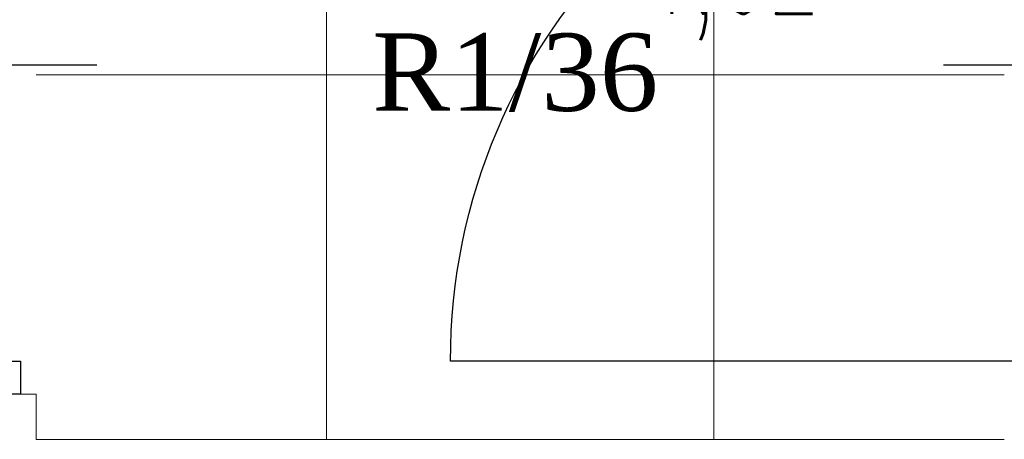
# Model space of a CAD drawing. Header units: centimetres. Extents: x 88729 to 133553, y -16225 to 14174.
# Tile 74 of 231: x 92456 to 92609, y -8964 to -8899. Entities that reach past the tile are written whole.
import ezdxf
from ezdxf.enums import TextEntityAlignment as Align

# ---------------------------------------------------------------- set-up
doc = ezdxf.new("R2010")
doc.units = ezdxf.units.CM
for name, color, linetype in [('A-SCIANY', 252, 'Continuous'), ('A-SUFITY', 252, 'Continuous'), ('E_opisy siły', 5, 'Continuous'), ('E_PODKLAD', 7, 'Continuous'), ('E_siła', 5, 'Continuous'), ('R-MET-DRZ', 252, 'Continuous'), ('R-MET-IWE', 252, 'Continuous'), ('R-MET-POM-OPIS', 252, 'Continuous'), ('R-MET-POM-OPIS-NR', 252, 'Continuous'), ('R-MET-POM-OPIS-POM', 252, 'Continuous'), ('S-DRZ-', 252, 'Continuous'), ('S-DRZ-O', 252, 'Continuous'), ('S-DRZ-SKRZYD', 252, 'Continuous'), ('S-DRZ-WEGAR', 252, 'Continuous')]:
    doc.layers.add(name, color=color, linetype=linetype)
doc.styles.add('MET_POM', font='simplex.shx')
doc.styles.add('old', font='BOOKOS.TTF')
doc.styles.get("Standard").update_dxf_attribs({"font": 'txt.shx'})

# ---------------------------------------------------------------- blocks, each defined once
blk = doc.blocks.new('E_opis siły')
at = {"layer": 'E_siła', "linetype": 'Continuous', "ltscale": 0.5, "style": 'old', "flags": 4}
blk.add_attdef('OBWÓD', (0, 0), '', height=12, dxfattribs=at)
blk = doc.blocks.new('D90-L-DL')
at = {"layer": 'S-DRZ-'}
blk.add_arc((-45, 0), 90, 270, 0, dxfattribs=at)
at = {"layer": 'S-DRZ-O'}
blk.add_line((0, 15.12), (0, -15.12), dxfattribs=at)
at = {"layer": 'S-DRZ-SKRZYD'}
blk.add_line((-45, 0), (-45, -90), dxfattribs=at)
at = {"layer": 'S-DRZ-WEGAR'}
for points in [[(-50, -3.5), (-45, -3.5), (-45, 3.5), (-50, 3.5)], [(45, 3.5), (50, 3.5), (50, -3.5), (45, -3.5)]]:
    blk.add_lwpolyline(points, close=True, dxfattribs=at)
blk = doc.blocks.new('MPOM0239')
at = {"layer": 'R-MET-POM-OPIS', "style": 'MET_POM', "width": 0.7}
for tag, p in [('POS', (0, -0.225)), ('ARE', (0, -0.4898))]:
    blk.add_attdef(tag, text='', height=0.2, dxfattribs=at).set_placement(p, align=Align.CENTER)
at = {"layer": 'R-MET-POM-OPIS', "style": 'MET_POM', "width": 0.7, "flags": 1}
blk.add_attdef('UNI', (0.2464, -0.4898), '', height=0.2, dxfattribs=at)
at = {"layer": 'R-MET-POM-OPIS-NR', "style": 'MET_POM', "width": 0.8}
blk.add_attdef('NR', text='', height=0.2, dxfattribs=at).set_placement((-0.0028, 0.269), align=Align.CENTER)
at = {"layer": 'R-MET-POM-OPIS-POM', "style": 'MET_POM', "width": 0.7}
blk.add_attdef('POM', text='', height=0.2, dxfattribs=at).set_placement((0, 0.0223), align=Align.CENTER)
blk = doc.blocks.new('A$Ce817dbbb')
at = {"layer": 'A-SCIANY', "color": 252, "lineweight": 9, "ltscale": 3}
for p, q in [((1057.1, -19422.02), (1045.1, -19422.02)), ((1057.1, -19422.02), (1057.1, -19429.02)), ((1057.1, -19429.02), (1207.1, -19429.02))]:
    blk.add_line(p, q, dxfattribs=at)
at = {"layer": 'A-SUFITY', "lineweight": 0, "ltscale": 0.1}
for p, q in [((1102.1, -19429.02), (1102.1, -19256.02)), ((1162.1, -19429.02), (1162.1, -19256.02)), ((1057.1, -19372.52), (1207.1, -19372.52))]:
    blk.add_line(p, q, dxfattribs=at)
at = {"layer": 'A-SCIANY', "color": 252, "lineweight": 9, "extrusion": (0, 0, -1), "xscale": 1.020000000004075, "yscale": 1.019999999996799, "zscale": -1.019999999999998, "rotation": 90}
blk.add_blockref('D90-L-DL', (-1051.1, -19371.02), dxfattribs=at)
at = {"layer": 'R-MET-DRZ', "color": 252, "lineweight": 9, "extrusion": (0, 0, -1), "xscale": 1.020000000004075, "yscale": 1.019999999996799, "zscale": -1.019999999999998, "rotation": 90}
blk.add_blockref('D90-L-DL', (-1213.1, -19371.02), dxfattribs=at)
at = {"layer": 'R-MET-POM-OPIS', "color": 252, "lineweight": 9}
ref = blk.add_blockref('MPOM0239', (1164.47, -19347.91), dxfattribs=dict(at, xscale=67.20000000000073, yscale=67.20000000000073, zscale=67.20000000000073))
ref.add_attrib('NR', '1/10', dxfattribs={"layer": 'R-MET-POM-OPIS-NR', "height": 18.816, "style": 'MET_POM', "width": 0.8}).set_placement((1164.28, -19322.12), align=Align.CENTER)
ref.add_attrib('ARE', '4,62', dxfattribs={"height": 13.44, "style": 'MET_POM', "width": 0.7}).set_placement((1164.47, -19363.03), align=Align.CENTER)
ref.add_attrib('POM', 'wc personelu', dxfattribs={"layer": 'R-MET-POM-OPIS-POM', "height": 13.44, "style": 'MET_POM', "width": 0.7}).set_placement((1164.47, -19346.41), align=Align.CENTER)
at = {"layer": 'R-MET-IWE', "color": 252, "lineweight": 9, "width": 0.75}
for tag, rotation, p in [('0-', 90, (-1139.05, -4143.61)), ('0-', 90, (-1113.05, -4143.61)), ('0-', 90, (-1087.05, -4143.61)), ('2-', 90, (-796.05, -4143.61)), ('2-', 90, (-505.05, -4143.61)), ('0-', 90, (-480.05, -4143.61)), ('0-', 90, (-456.05, -4143.61)), ('2-', 90, (-166.05, -4143.61)), ('2-', 90, (-625.66, -4833.61)), ('2-', 90, (-599.66, -4833.61)), ('2-', 90, (-573.66, -4833.61)), ('0-', 180, (-2169.64, -4848.47)), ('0-', 180, (-2169.64, -4873.47)), ('0-', 180, (-2169.64, -4899.47)), ('-2', 90, (-1661.47, -4961.65)), ('-2', 90, (-1636.47, -4961.65)), ('0-', 270, (-1489.78, -4968.06)), ('0-', 270, (-1464.78, -4968.06)), ('0-', 270, (-1439.78, -4968.06)), ('0-', 270, (-1364.78, -4968.06)), ('0-', 270, (-1339.78, -4968.06)), ('0-', 270, (-1314.78, -4968.06)), ('0-', 270, (328.22, -4968.06)), ('0-', 270, (354.22, -4968.06)), ('0-', 270, (1256.22, -4968.06)), ('0-', 270, (1282.22, -4968.06)), ('0-', 90, (-513.05, -5496.61)), ('0-', 90, (-487.05, -5496.61)), ('K.S.-', 90, (-487.05, -5766.11)), ('0-', 90, (-513.05, -5766.11)), ('1-', 90, (-539.05, -6114.61)), ('0-', 90, (-513.05, -6114.61)), ('0-', 90, (-487.05, -6114.61)), ('0-', 90, (301.95, -6545.61)), ('0-', 90, (327.95, -6545.61)), ('0-', 90, (353.95, -6545.61)), ('0-', 90, (416.11, -6545.61)), ('0-', 90, (1255.95, -6545.61)), ('0-', 90, (1281.95, -6545.61)), ('1-', 90, (2382.95, -6845.61)), ('1-', 90, (2408.95, -6845.61)), ('1-', 90, (2434.95, -6845.61)), ('1-', 90, (2827.95, -6845.61)), ('1-', 90, (2853.95, -6845.61)), ('1-', 90, (2879.95, -6845.61)), ('<-2', 90, (-910.64, -10482.41)), ('2->', 90, (-718.15, -10854.38)), ('2->', 90, (-692.15, -10854.38)), ('2->', 90, (-744.15, -10870.8)), ('-0', 90, (-186.09, -12450.12)), ('1-', 90, (2264.47, -12866.38)), ('1-', 90, (2290.47, -12866.38)), ('1-', 90, (2316.47, -12866.38)), ('1-', 90, (2709.47, -12866.38)), ('1-', 90, (2735.47, -12866.38)), ('1-', 90, (2761.47, -12866.38)), ('<-KL', 90, (-700.01, -16780.91)), ('-0', 90, (-179.94, -18957.53)), ('0->', 90, (-1257.53, -23179.05)), ('0->', 90, (-1231.53, -23179.05)), ('0->', 90, (-1205.53, -23179.05)), ('0->', 90, (-600.53, -23179.05)), ('0->', 90, (-574.53, -23179.05)), ('0->', 90, (-1692.53, -24074.05)), ('0->', 90, (-1666.53, -24074.05)), ('0->', 90, (-1640.53, -24074.05)), ('0->', 90, (-1486.53, -24074.05)), ('0->', 90, (-1460.53, -24074.05)), ('0->', 90, (-1434.53, -24074.05)), ('<-0', 90, (-499.82, -24383.56)), ('<-0', 90, (-298.11, -24383.56)), ('<-0', 180, (-587.12, -25088.86)), ('<-0', 270, (-496.63, -25202.68)), ('<-0', 180, (-1353.25, -25419.36)), ('<-0', 180, (-1187.25, -25444.1)), ('<-0', 90, (-179.61, -25454.22)), ('<-0', 90, (-69.59, -26375.36)), ('<-0', 90, (-43.59, -26375.36))]:
    blk.add_attdef(tag, text='', height=17, rotation=rotation, dxfattribs=at).set_placement(p, align=Align.MIDDLE)
for tag, p in [('2-', (1424.81, -4179.2)), ('2-', (1424.81, -4205.2)), ('K.S.-', (-76.89, -4264.2)), ('KL-', (-613.13, -4292.18)), ('1-', (-613.13, -4312.18)), ('1-', (-613.13, -4332.18)), ('K.S.-', (1414.13, -4333.66)), ('0-', (-70.19, -4341.2)), ('0-', (469.81, -4341.2)), ('1-', (-613.13, -4352.18)), ('0-', (1424.81, -4361.2)), ('0-', (-70.19, -4367.2)), ('1-', (469.81, -4367.2)), ('0-', (1099.81, -4368.2)), ('2-', (1424.81, -4387.2)), ('1-', (-70.19, -4393.2)), ('1-', (469.81, -4393.2)), ('1-', (1099.81, -4394.2)), ('2-', (1424.81, -4413.2)), ('2-', (-70.19, -4419.2)), ('2-', (1099.81, -4420.2)), ('2-', (469.81, -4444.2)), ('K.S.-', (-76.89, -4445.2)), ('2-', (1099.81, -4446.2)), ('2-', (469.81, -4470.2)), ('2-', (-825.19, -4496.2)), ('2-', (-825.19, -4522.2)), ('2-', (-70.19, -4574.2)), ('2-', (-70.19, -4600.2)), ('K.S.-', (1089.13, -4600.66)), ('2-', (1099.81, -4653.2)), ('2-', (-70.19, -4669.2)), ('2-', (1099.81, -4679.2)), ('-1', (1806.78, -4690.78)), ('1-', (-70.19, -4695.2)), ('2-', (1099.81, -4705.2)), ('-1', (1806.78, -4716.3)), ('K.S.-', (-73.2, -4721.2)), ('-1', (1806.78, -4743.07)), ('FR-', (-70.19, -4747.2)), ('0-', (-1066.19, -6382.7)), ('0-', (-1066.19, -6408.7)), ('2-', (1729.81, -6586.2)), ('2-', (1729.81, -6612.2)), ('2-', (1729.81, -6638.2)), ('2-', (1729.81, -6664.2)), ('K.S.-', (469.81, -6788.2)), ('1-', (-962.19, -6915.2)), ('2-', (1729.81, -6923.2)), ('1-', (-460.19, -6923.2)), ('1-', (469.81, -6923.2)), ('2-', (1729.81, -6949.2)), ('1-', (-460.19, -6949.2)), ('1-', (469.81, -6949.2)), ('K.S.-', (2901.81, -6960.2)), ('2-', (1729.81, -6975.2)), ('2-', (1729.81, -7001.2)), ('2-', (-460.19, -7026.2)), ('0-', (469.81, -7026.2)), ('2-', (-460.19, -7052.2)), ('0-', (469.81, -7052.2)), ('2-', (-460.19, -7078.2)), ('2-', (469.81, -7078.2)), ('1-', (2901.81, -7088.2)), ('2-', (469.81, -7104.2)), ('1-', (2901.81, -7114.2)), ('0-', (1729.81, -7131.2)), ('2-', (-460.19, -7141.2)), ('0-', (1729.81, -7157.2)), ('2-', (-460.19, -7167.2)), ('2-', (469.81, -7181.2)), ('2-', (1729.81, -7183.2)), ('0-', (-460.19, -7193.2)), ('2-', (469.81, -7207.2)), ('2-', (1729.81, -7209.2)), ('K.S.-', (-470.87, -7217.66)), ('2-', (469.81, -7233.2)), ('2-', (1729.81, -7235.2)), ('1-', (-460.19, -7245.2)), ('2-', (469.81, -7259.2)), ('2-', (1729.81, -7261.2)), ('2-', (1729.81, -7287.2)), ('2-', (-460.19, -7297.2)), ('2->', (-943.67, -10542.97)), ('-1', (1688.29, -10711.55)), ('-1', (1688.29, -10737.55)), ('-1', (1688.29, -10763.55)), ('<-2', (1685.55, -12605.39)), ('2->', (1611.33, -12636.47)), ('2->', (1611.33, -12658.97)), ('2->', (1590.77, -12684.97)), ('K.S.-', (2783.33, -12980.97)), ('2->', (-578.67, -13046.97)), ('2->', (-578.67, -13072.97)), ('<-2', (-476.88, -13105.94)), ('1-', (2783.33, -13108.97)), ('1-', (2783.33, -13134.97)), ('<-1', (-610.79, -16857.83)), ('<-1', (-610.79, -16877.83)), ('<-1', (1688.29, -17218.96)), ('<-1', (1688.29, -17244.96)), ('<-1', (1688.29, -17270.96)), ('<-1', (-478.91, -18553.43)), ('<-0', (-2287.98, -23879.57)), ('<-0', (-2287.98, -23905.57)), ('<-0', (-2287.98, -23931.57)), ('<-0', (-343.08, -24738.18)), ('<-0', (-478.91, -25059.68))]:
    blk.add_attdef(tag, text='', height=17, dxfattribs=at).set_placement(p, align=Align.MIDDLE)

msp = doc.modelspace()

# ---------------------------------------------------------------- block references
at = {"layer": 'E_opisy siły', "linetype": 'Continuous'}
ref = msp.add_blockref('E_opis siły', (92571.47, -8912.7), dxfattribs=dict(at, xscale=-1))
ref.add_attrib('OBWÓD', 'R1/36', (92511.05, -8912.7), dxfattribs={"color": 3, "linetype": 'Continuous', "ltscale": 0.5, "height": 12, "style": 'old'})
at = {"layer": 'E_PODKLAD'}
msp.add_blockref('A$Ce817dbbb', (91401.87, 10465.39), dxfattribs=at)

doc.saveas('drawing.dxf')
